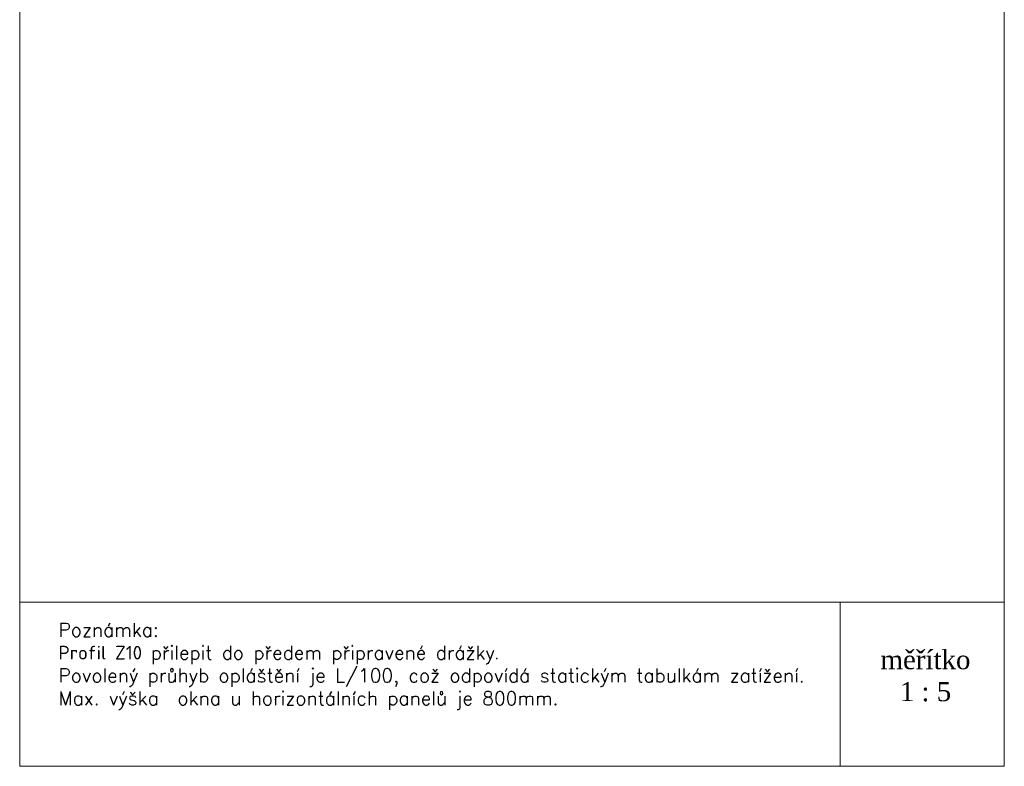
# Model space of a CAD drawing. Header units: millimetres. Extents: x -385852 to 238709, y -99680 to 201840.
# Tile 11 of 176: x 1465 to 2365, y -53295 to -52613. Entities that reach past the tile are written whole.
import ezdxf

# ---------------------------------------------------------------- set-up
doc = ezdxf.new("R2010")
doc.units = ezdxf.units.MM
doc.layers.add('KING_DET_drawing frame', color=7, linetype='Continuous', lineweight=20)
doc.layers.add('KING_DET_text-note', color=7, linetype='Continuous', lineweight=25)
doc.styles.get("Standard").update_dxf_attribs({"font": 'isocpeur.ttf', "height": 20})
doc.styles.add('Technický', font='technic_.ttf', dxfattribs={"width": 1.2, "height": 3.5})

msp = doc.modelspace()

# ---------------------------------------------------------------- linework, layer by layer
at = {"layer": 'KING_DET_drawing frame', "color": 7}
msp.add_line((1465, -53144.99997), (2365, -53144.99997), dxfattribs=at)
for points in [[(1465, -51859.99997), (2365, -51859.99997), (2365, -53294.99997), (1465, -53294.99997)], [(2365, -53144.99997), (2365, -53294.99997), (2215, -53294.99997), (2215, -53144.99997)], [(2365, -53144.99997), (2365, -53294.99997), (2215, -53294.99997), (2215, -53144.99997)]]:
    msp.add_lwpolyline(points, close=True, dxfattribs=at)

# ---------------------------------------------------------------- texts
at = {"layer": 'KING_DET_text-note', "insert": (1500.49053, -53164.11442), "char_height": 12.5, "width": 684.8, "attachment_point": 1}
msp.add_mtext('{\\Fsimplex.shx|c238;Poznámka:\\P}Profil Z10 {\\Fsimplex.shx|c238;přilepit do předem připravené drážky}. \\P{\\Fsimplex.shx|c238;Povolený průhyb opláštění je L/100, což odpovídá statickým tabulkám zatížení.\\PMax. výška  okna u horizontálních panelů je 800mm.\\P }', dxfattribs=at)
at = {"layer": 'KING_DET_text-note', "insert": (2292.95406, -53212.35165), "char_height": 17.5, "attachment_point": 5, "style": 'Technický'}
msp.add_mtext('{\\fTimes New Roman|b0|i0|c238|p18;\\C7;m\\fTimes New Roman|b0|i0|c0|p18;ěřítko\\P1 : \\fTimes New Roman|b0|i0|c238|p18;5}', dxfattribs=at)

doc.saveas('drawing.dxf')
